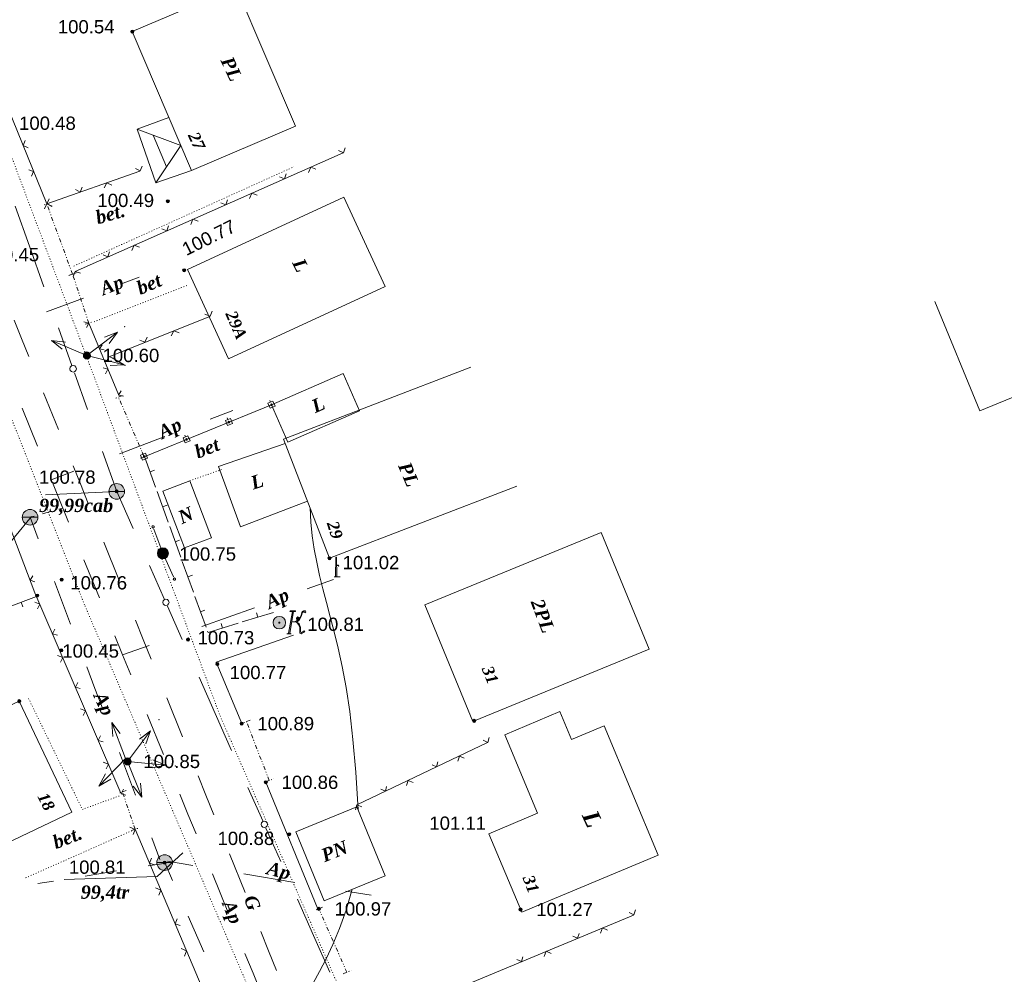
# Model space of a CAD drawing. Header units: millimetres. Extents: x 9396 to 25236, y 15106 to 31102.
# Tile 140 of 256: x 11692 to 11818, y 15890 to 16012. Entities that reach past the tile are written whole.
import ezdxf
from ezdxf.enums import TextEntityAlignment as Align

# ---------------------------------------------------------------- set-up
doc = ezdxf.new("R2010")
doc.units = ezdxf.units.MM
for name, pattern in [('DIVIDE', [1.25, 0.5, -0.25, 0, -0.25, 0, -0.25]), ('DOT', [0.25, 0, -0.25]), ('HIDDEN', [0.375, 0.25, -0.125])]:
    doc.linetypes.add(name, pattern=pattern)
for name, color, linetype, lineweight, true_color in [('1001010', 7, 'Continuous', 9, 0x000000), ('10010110', 7, 'Continuous', 20, 0xa25100), ('1060000', 7, 'Continuous', 9, 0x000000), ('1070000', 7, 'DOT', 9, 0x000000), ('2030012', 7, 'Continuous', 9, 0x000000), ('2030023', 7, 'Continuous', 9, 0x000000), ('21100200', 7, 'HIDDEN', 0, 0x800080), ('3000105', 7, 'DIVIDE', 9, 0x000000), ('3000113', 7, 'Continuous', 9, 0x000000), ('3000130', 7, 'Continuous', 9, 0x000000), ('3000220', 7, 'Continuous', 9, 0x000000), ('3000260', 7, 'Continuous', 9, 0x000000), ('5010210', 7, 'Continuous', 20, 0x008000), ('5010410', 7, 'Continuous', 9, 0x000000), ('5010420', 7, 'Continuous', 9, 0x000000), ('5010530', 7, 'Continuous', 9, 0x000000), ('6011210', 1, 'Continuous', 9, 0xff0000), ('8010120', 7, 'Continuous', 20, 0x0080ff), ('9010110', 7, 'Continuous', 9, 0x000000), ('9010120', 7, 'Continuous', 20, 0x000000)]:
    doc.layers.add(name, color=color, linetype=linetype, lineweight=lineweight, true_color=true_color)
doc.styles.add('10', font='timesbi.ttf', dxfattribs={"height": 0.001481})
doc.styles.add('13', font='timesbi.ttf', dxfattribs={"height": 0.001693})
doc.styles.add('2', font='timesbi.ttf', dxfattribs={"height": 0.001693})
doc.styles.add('3', font='timesbi.ttf', dxfattribs={"height": 0.001693})
doc.styles.add('9', font='timesbi.ttf', dxfattribs={"height": 0.001693})
doc.styles.add('F2', font='arial.ttf', dxfattribs={"height": 0.001693})

# ---------------------------------------------------------------- blocks, each defined once
blk = doc.blocks.new('SYMBOL5010420')
at = {"true_color": 0xffffff}
h = blk.add_hatch(color=7, dxfattribs=at)
edge = h.paths.add_edge_path()
edge.add_arc((0, 0), 0.5, 0, 360)
at = {"color": 18, "linetype": 'Continuous', "lineweight": 9, "true_color": 0x000000, "flags": 128}
blk.add_lwpolyline([(-0.5, 0), (0.5, 0)], dxfattribs=at)
at = {"color": 18, "linetype": 'Continuous', "lineweight": 9, "true_color": 0x000000}
blk.add_circle((0, 0), 0.5, dxfattribs=at)
blk = doc.blocks.new('SYMBOL2030012')
at = {"true_color": 0xffffff}
h = blk.add_hatch(color=7, dxfattribs=at)
edge = h.paths.add_edge_path()
edge.add_arc((0, 0), 0.225, 0, 360)
at = {"true_color": 0x000000}
h = blk.add_hatch(color=18, dxfattribs=at)
edge = h.paths.add_edge_path()
edge.add_arc((0, 0), 0.05, 0, 360)
at = {"color": 18, "linetype": 'Continuous', "lineweight": 0, "true_color": 0x000000}
for radius in [0.225, 0.05]:
    blk.add_circle((0, 0), radius, dxfattribs=at)
blk = doc.blocks.new('SYMBOL5010530')
at = {"true_color": 0x000000}
for points in [[(-0.05, 0), (-0.025, 1.25), (0.025, 1.25), (0.05, 0)], [(0.025, 0.75), (0.15, 0.75), (0.175, 0.675), (0.15, 0.675), (0.125, 0.725), (0.025, 0.725)]]:
    blk.add_hatch(color=18, dxfattribs=at).paths.add_polyline_path(points)
at = {"color": 18, "linetype": 'Continuous', "lineweight": 0, "true_color": 0x000000, "flags": 128}
for points in [[(-0.05, 0), (-0.025, 1.25), (0.025, 1.25), (0.05, 0), (-0.05, 0)], [(0.025, 0.75), (0.15, 0.75), (0.175, 0.675), (0.15, 0.675), (0.125, 0.725), (0.025, 0.725), (0.025, 0.75)]]:
    blk.add_lwpolyline(points, close=True, dxfattribs=at)
blk.add_lwpolyline([(-0.125, 0), (0.25, 0)], dxfattribs=at)
blk = doc.blocks.new('SYMBOL21100200')
at = {"true_color": 0x800080}
h = blk.add_hatch(color=216, dxfattribs=at)
edge = h.paths.add_edge_path()
edge.add_arc((0, 0), 0.1, 0, 360)
at = {"color": 216, "linetype": 'Continuous', "lineweight": 0, "true_color": 0x800080}
blk.add_circle((0, 0), 0.1, dxfattribs=at)
blk = doc.blocks.new('SYMBOL5010410')
at = {"true_color": 0xffffff}
for points in [[(0.6715, 0.711), (0.8295, 0.711), (0.5925, -0.6715), (0.474, -0.711), (0.7505, -0.711), (0.6715, -0.6715), (0.9085, 0.711), (1.027, 0.711), (1.027, 0.7505), (0.711, 0.7505)], [(1, 0.05), (1.15, 0.15), (1.3035, 0.2765), (1.3825, 0.474), (1.4615, 0.711), (1.5405, 0.7505), (1.659, 0.7505), (1.6985, 0.6715), (1.659, 0.632), (1.58, 0.6715), (1.5405, 0.711), (1.4615, 0.632), (1.422, 0.4345), (1.264, 0.158), (1.106, 0.0395), (1.264, -0.079), (1.343, -0.316), (1.343, -0.553), (1.3825, -0.632), (1.501, -0.5925), (1.58, -0.5135), (1.6195, -0.5925), (1.4615, -0.6715), (1.3825, -0.711), (1.3035, -0.6715), (1.3035, -0.553), (1.3035, -0.316), (1.2245, -0.1185), (1.106, 0)], [(-0.0395, -0.0395), (0.0395, -0.0395), (0.0395, 0.0395), (-0.0395, 0.0395)]]:
    blk.add_hatch(color=7, dxfattribs=at).paths.add_polyline_path(points)
h = blk.add_hatch(color=7, dxfattribs=at)
edge = h.paths.add_edge_path()
edge.add_arc((0, 0), 0.395, 0, 360)
at = {"color": 18, "linetype": 'Continuous', "lineweight": 0, "true_color": 0x000000, "flags": 128}
for points in [[(0.6715, 0.711), (0.8295, 0.711), (0.5925, -0.6715), (0.474, -0.711), (0.7505, -0.711), (0.6715, -0.6715), (0.9085, 0.711), (1.027, 0.711), (1.027, 0.7505), (0.711, 0.7505), (0.6715, 0.711)], [(1, 0.05), (1, 0.05), (1.15, 0.15), (1.3035, 0.2765), (1.3825, 0.474), (1.4615, 0.711), (1.5405, 0.7505), (1.659, 0.7505), (1.6985, 0.6715), (1.659, 0.632), (1.58, 0.6715), (1.5405, 0.711), (1.4615, 0.632), (1.422, 0.4345), (1.264, 0.158), (1.106, 0.0395), (1.264, -0.079), (1.343, -0.316), (1.343, -0.553), (1.3825, -0.632), (1.501, -0.5925), (1.58, -0.5135), (1.6195, -0.5925), (1.4615, -0.6715), (1.3825, -0.711), (1.3035, -0.6715), (1.3035, -0.553), (1.3035, -0.316), (1.2245, -0.1185), (1.106, 0), (1, 0.05)], [(-0.0395, -0.0395), (0.0395, -0.0395), (0.0395, 0.0395), (-0.0395, 0.0395)]]:
    blk.add_lwpolyline(points, close=True, dxfattribs=at)
blk.add_lwpolyline([(1, 0.05), (0.8, 0.05)], dxfattribs=at)
at = {"color": 3, "linetype": 'Continuous', "lineweight": 0, "true_color": 0x00ea00}
blk.add_circle((0, 0), 0.395, dxfattribs=at)
blk = doc.blocks.new('SYMBOL2030023')
at = {"true_color": 0xffffff}
h = blk.add_hatch(color=7, dxfattribs=at)
edge = h.paths.add_edge_path()
edge.add_arc((0, 0), 0.35, 0, 360)
at = {"color": 18, "linetype": 'Continuous', "lineweight": 0, "true_color": 0x000000}
blk.add_circle((0, 0), 0.35, dxfattribs=at)

msp = doc.modelspace()

# ---------------------------------------------------------------- linework, layer by layer
at = {"layer": '1001010', "color": 253}
for p, q in [((11713.99, 15992.77, 10.56), (11706.43, 16010.48, 12.48)), ((11710.78, 15993.23, 11.26), (11709.1, 15997.27, 11.3)), ((11733.42, 15989.35, 10.36), (11738.67, 15977.96, 10.36)), ((11808.8, 15976.07, 150.66), (11814.55, 15962.11, 150.66)), ((11724.17, 15962.89, 9.73), (11733.31, 15966.89, 9.68)), ((11755.47, 15952.53, 10.41), (11731.58, 15943.32, 10.41)), ((11766.25, 15946.61, 8.75), (11772.35, 15931.73, 8.75))]:
    msp.add_line(p, q, dxfattribs=at)
for points in [[(11706.43, 16010.48, 12.48), (11719.66, 16016.13, 12.48), (11727.23, 15998.42, 10.56), (11713.99, 15992.77, 10.56)], [(11713.99, 15992.77, 10.56), (11709.42, 15991.19, 11.52), (11707.07, 15998.02, 11.52), (11711.1, 15999.53, 11.29)], [(11707.07, 15998.02, 11.52), (11712.62, 15995.97, 10.91), (11709.42, 15991.19, 11.52)], [(11738.67, 15977.96, 10.36), (11718.71, 15968.76, 10.36), (11713.46, 15980.16, 10.36), (11733.42, 15989.35, 10.36)], [(11814.55, 15962.11, 150.66), (11835.67, 15970.79, 150.66), (11829.92, 15984.76, 150.66)], [(11731.58, 15943.32, 10.41), (11725.73, 15958.5, 9.7), (11749.61, 15967.71, 9.7)], [(11733.31, 15966.89, 9.68), (11735.39, 15962.13, 9.68), (11726.26, 15958.13, 9.73), (11724.17, 15962.89, 9.73)], [(11728.77, 15950.61, 10.07), (11720.24, 15947.32, 10.41), (11717.44, 15955.02, 9.18), (11725.94, 15957.95, 9.73)], [(11713.09, 15944.64, 9.18), (11710.34, 15951.9, 9.18), (11713.77, 15953.21, 9.18)], [(11713.77, 15953.21, 9.18), (11716.53, 15945.95, 9.18), (11713.09, 15944.64, 9.18)], [(11772.35, 15931.73, 8.75), (11749.85, 15922.51, 8.75), (11743.75, 15937.39, 8.75), (11766.25, 15946.61, 8.75)], [(11698.71, 15910.94, 15.81), (11692.01, 15925.1, 15.81), (11680.84, 15919.82, 15.81)], [(11773.52, 15905.48, 8.57), (11756.1, 15898.18, 8.57), (11751.9, 15908.2, 8.57), (11758.13, 15910.81, 8.57), (11753.93, 15920.83, 8.57), (11760.95, 15923.77, 8.57)], [(11760.95, 15923.77, 8.57), (11762.44, 15920.21, 8.57), (11766.61, 15921.96, 8.57), (11773.52, 15905.48, 8.57)], [(11680.84, 15919.82, 15.81), (11687.53, 15905.66, 15.81), (11698.71, 15910.94, 15.81)], [(11730.9, 15899.66, 8.57), (11727.31, 15908.45, 8.57), (11735.09, 15911.63, 8.57)], [(11735.09, 15911.63, 8.57), (11738.68, 15902.83, 8.57), (11730.9, 15899.66, 8.57)]]:
    msp.add_polyline3d(points, dxfattribs=at)
at = {"layer": '10010110'}
for points in [[(11735.24, 15911.26, 8.57), (11734.95, 15916.06, 10.44), (11734.58, 15920.21, 15.68), (11734.17, 15923.78, 23.22), (11733.71, 15926.86, 32), (11733.22, 15929.52, 40.94), (11732.71, 15931.85, 48.99), (11732.2, 15933.94, 55.09), (11731.69, 15935.85, 58.16), (11731.21, 15937.67, 57.47), (11730.75, 15939.42, 53.55), (11730.33, 15941.12, 47.25), (11729.96, 15942.81, 39.43), (11729.64, 15944.49, 30.96), (11729.39, 15946.2, 22.67), (11729.2, 15947.95, 15.44), (11729.1, 15949.77, 10.11)], [(11729.48, 15889.13, 10.26), (11730.31, 15890.62, 9.5), (11731.16, 15892.25, 9), (11732.02, 15894.08, 8.71), (11732.87, 15896.13, 8.57), (11733.69, 15898.47, 8.54), (11734.48, 15901.12, 8.57)]]:
    msp.add_polyline3d(points, dxfattribs=at)
at = {"layer": '1060000', "color": 253}
msp.add_line((11704.44, 15951.85, 10.24), (11695.35, 15951.43, 13.35), dxfattribs=at)
for points in [[(11693.57, 15948.67, 31.2), (11689.19, 15943.37, 31.2), (11678.17, 15943.42, 31.2)], [(11712.87, 15905.75, 46.6), (11709.61, 15902.76, 15.81), (11697.76, 15902.38, 15.81)]]:
    msp.add_polyline3d(points, dxfattribs=at)
at = {"layer": '1070000', "color": 253}
for p, q in [((11674.07, 16004.27, 36.28), (11700.4, 15937.25, 36.28)), ((11698.97, 15980.58, 11.4), (11727.05, 15993.25, 11.4)), ((11701.56, 15973.49, 10.87), (11713.57, 15978.19, 10.53)), ((11713.77, 15953.21, 9.18), (11717.95, 15954.69, 9.18)), ((11700.4, 15937.25, 36.28), (11723.28, 15883.82, 36.28)), ((11692.83, 15902.58, 12.37), (11706.79, 15908.77, 15.81))]:
    msp.add_line(p, q, dxfattribs=at)
for points in [[(11717.67, 15923.13, 8.16), (11701.6, 15966.37, 40.88), (11689.88, 15997.59, 40.88)], [(11693.2, 15925.45, 14.09), (11700.06, 15911.3, 14.09), (11704.82, 15913.03, 14.09)], [(11759.35, 15835.87, 40.88), (11756.31, 15834.99, 40.88), (11717.67, 15923.13, 40.88)]]:
    msp.add_polyline3d(points, dxfattribs=at)
at = {"layer": '3000105', "color": 253}
for p, q in [((11696, 15988.68, 10.78), (11694.97, 15988.3, 10.78)), ((11698.81, 15979.56, 10.29), (11695.53, 15988.5, 11.28)), ((11699.28, 15979.72, 10.53), (11698.24, 15979.37, 10.53)), ((11698.34, 15979.39, 10.78), (11699.37, 15979.77, 10.78)), ((11700.88, 15973.31, 10.78), (11698.81, 15979.56, 10.29)), ((11700.41, 15973.16, 10.53), (11701.45, 15973.5, 10.53)), ((11705.13, 15964.06, 9.73), (11704.12, 15963.63, 9.73)), ((11707.94, 15956.28, 8.8), (11704.67, 15963.87, 10.66)), ((11707.48, 15956.08, 9.73), (11708.49, 15956.52, 9.73)), ((11721.46, 15922.67, 8.75), (11720.44, 15922.28, 8.75)), ((11723.9, 15914.98, 8.75), (11721, 15922.49, 8.75)), ((11723.43, 15914.8, 8.75), (11724.46, 15915.2, 8.75)), ((11705.64, 15913.7, 11.64), (11704.6, 15913.35, 11.64)), ((11706.79, 15908.77, 9.18), (11705.17, 15913.54, 14.09)), ((11706.32, 15908.61, 11.64), (11707.36, 15908.96, 11.64)), ((11730.68, 15898.83, 8.45), (11729.68, 15898.38, 8.45)), ((11733.8, 15890.53, 8.45), (11730.23, 15898.62, 8.45)), ((11733.34, 15890.33, 8.45), (11734.35, 15890.77, 8.45))]:
    msp.add_line(p, q, dxfattribs=at)
at = {"layer": '3000113', "color": 253}
msp.add_line((11723.47, 15914.76, 9.36), (11730.04, 15898.72, 9.36), dxfattribs=at)
msp.add_polyline3d([(11727.01, 15933.51, 8.14), (11717.15, 15930.06, 9.36), (11720.39, 15922.24, 9.36)], dxfattribs=at)
at = {"layer": '3000130', "color": 253}
for p, q in [((11707.94, 15956.28, 8.8), (11724.17, 15962.89, 9.73)), ((11723.96, 15963.46, 9.26), (11724.06, 15963.22, 9.26)), ((11718.54, 15961.25, 9.26), (11718.63, 15961.02, 9.26)), ((11713.12, 15959.04, 9.26), (11713.22, 15958.81, 9.26)), ((11707.71, 15956.84, 9.26), (11707.8, 15956.61, 9.26))]:
    msp.add_line(p, q, dxfattribs=at)
for points in [[(11724, 15962.45, 9.26), (11724.64, 15962.7, 9.26), (11724.37, 15963.35, 9.26), (11723.74, 15963.1, 9.26), (11724, 15962.45, 9.26)], [(11724.19, 15962.8, 9.26), (11724.24, 15962.81, 9.26), (11724.27, 15962.85, 9.26), (11724.29, 15962.9, 9.26), (11724.27, 15962.95, 9.26), (11724.24, 15962.99, 9.26), (11724.19, 15963, 9.26), (11724.14, 15962.99, 9.26), (11724.1, 15962.95, 9.26), (11724.09, 15962.9, 9.26), (11724.1, 15962.85, 9.26), (11724.14, 15962.81, 9.26), (11724.19, 15962.8, 9.26)], [(11718.58, 15960.24, 9.26), (11719.21, 15960.5, 9.26), (11718.95, 15961.14, 9.26), (11718.32, 15960.89, 9.26), (11718.58, 15960.24, 9.26)], [(11718.76, 15960.59, 9.26), (11718.81, 15960.61, 9.26), (11718.85, 15960.64, 9.26), (11718.86, 15960.69, 9.26), (11718.85, 15960.74, 9.26), (11718.81, 15960.78, 9.26), (11718.76, 15960.79, 9.26), (11718.72, 15960.78, 9.26), (11718.68, 15960.74, 9.26), (11718.67, 15960.69, 9.26), (11718.68, 15960.64, 9.26), (11718.72, 15960.61, 9.26), (11718.76, 15960.59, 9.26)], [(11713.17, 15958.03, 9.26), (11713.8, 15958.29, 9.26), (11713.53, 15958.94, 9.26), (11712.9, 15958.68, 9.26), (11713.17, 15958.03, 9.26)], [(11713.35, 15958.39, 9.26), (11713.4, 15958.4, 9.26), (11713.44, 15958.44, 9.26), (11713.45, 15958.49, 9.26), (11713.44, 15958.54, 9.26), (11713.4, 15958.57, 9.26), (11713.35, 15958.59, 9.26), (11713.3, 15958.57, 9.26), (11713.26, 15958.54, 9.26), (11713.25, 15958.49, 9.26), (11713.26, 15958.44, 9.26), (11713.3, 15958.4, 9.26), (11713.35, 15958.39, 9.26)], [(11707.75, 15955.83, 9.26), (11708.38, 15956.09, 9.26), (11708.12, 15956.73, 9.26), (11707.49, 15956.48, 9.26), (11707.75, 15955.83, 9.26)], [(11707.93, 15956.18, 9.26), (11707.98, 15956.2, 9.26), (11708.02, 15956.23, 9.26), (11708.03, 15956.28, 9.26), (11708.02, 15956.33, 9.26), (11707.98, 15956.37, 9.26), (11707.93, 15956.38, 9.26), (11707.89, 15956.37, 9.26), (11707.85, 15956.33, 9.26), (11707.84, 15956.28, 9.26), (11707.85, 15956.23, 9.26), (11707.89, 15956.2, 9.26), (11707.93, 15956.18, 9.26)]]:
    msp.add_polyline3d(points, close=True, dxfattribs=at)
at = {"layer": '3000220', "color": 253}
for p, q in [((11707.98, 15956.3, 31.37), (11709.4, 15952.38, 31.37)), ((11708.69, 15954.34, 31.37), (11709.25, 15954.55, 31.37)), ((11709.59, 15951.84, 31.37), (11711.01, 15947.92, 31.37)), ((11710.3, 15949.88, 31.37), (11710.86, 15950.09, 31.37)), ((11711.2, 15947.39, 31.37), (11712.62, 15943.46, 31.37)), ((11711.91, 15945.42, 31.37), (11712.47, 15945.63, 31.37)), ((11712.81, 15942.93, 31.37), (11714.23, 15939, 31.37)), ((11713.52, 15940.97, 31.37), (11714.09, 15941.17, 31.37)), ((11694.22, 15938.46, 9.18), (11690.25, 15936.97, 9.18)), ((11714.42, 15938.47, 31.37), (11715.84, 15934.55, 31.37)), ((11692.24, 15937.71, 9.18), (11692.45, 15937.15, 9.18)), ((11715.13, 15936.51, 31.37), (11715.7, 15936.71, 31.37)), ((11720.46, 15935.2, 31.37), (11724.45, 15936.42, 31.37)), ((11722.46, 15935.81, 31.37), (11722.28, 15936.38, 31.37)), ((11717.93, 15934.42, 31.37), (11717.75, 15934.99, 31.37))]:
    msp.add_line(p, q, dxfattribs=at)
msp.add_polyline3d([(11716.03, 15934.01, 31.37), (11716.09, 15933.86, 31.37), (11719.92, 15935.03, 31.37)], dxfattribs=at)
at = {"layer": '3000260', "color": 253}
for p, q in [((11695.53, 15988.5, 11.28), (11678.75, 16029.74, 9.29)), ((11699.15, 15979.9, 10.78), (11733.31, 15995.01, 10.78)), ((11695.53, 15988.5, 11.28), (11707.38, 15992.7, 11.52)), ((11703.42, 15969.03, 11.93), (11716.31, 15974.16, 10.72)), ((11700.88, 15973.31, 10.78), (11704.67, 15964.21, 10.66)), ((11735.08, 15911.87, 8.38), (11751.73, 15919.82, 8.75)), ((11737.73, 15884.26, 8.34), (11770.34, 15897.82, 8.57))]:
    msp.add_line(p, q, dxfattribs=at)
for points in [[(11693.16, 15995.66, 10.29), (11692.51, 15995.95, 10.29), (11692.78, 15996.59, 10.29)], [(11732.73, 15995.3, 10.78), (11733.36, 15995.04, 10.78), (11733.57, 15995.68, 10.78)], [(11693.56, 15992.03, 10.29), (11693.85, 15992.65, 10.29), (11693.22, 15992.87, 10.29)], [(11706.83, 15993.04, 11.4), (11707.43, 15992.72, 11.4), (11707.69, 15993.34, 11.4)], [(11728.91, 15992.52, 10.78), (11729.19, 15993.19, 10.78), (11729.85, 15992.94, 10.78)], [(11702.86, 15990.57, 11.4), (11703.18, 15991.21, 11.4), (11703.82, 15990.91, 11.4)], [(11725.22, 15991.98, 10.78), (11725.86, 15991.72, 10.78), (11726.07, 15992.36, 10.78)], [(11699.19, 15990.33, 11.4), (11699.79, 15990.01, 11.4), (11700.05, 15990.63, 11.4)], [(11696.19, 15988.23, 10.29), (11695.53, 15988.52, 10.29), (11695.81, 15989.16, 10.29)], [(11717.71, 15988.66, 10.78), (11718.35, 15988.4, 10.78), (11718.56, 15989.04, 10.78)], [(11721.4, 15989.2, 10.78), (11721.68, 15989.87, 10.78), (11722.34, 15989.62, 10.78)], [(11695.22, 15987.87, 11.4), (11695.54, 15988.51, 11.4), (11696.18, 15988.2, 11.4)], [(11713.89, 15985.88, 10.78), (11714.17, 15986.55, 10.78), (11714.83, 15986.3, 10.78)], [(11710.21, 15985.34, 10.78), (11710.84, 15985.08, 10.78), (11711.05, 15985.72, 10.78)], [(11702.7, 15982.02, 10.78), (11703.33, 15981.76, 10.78), (11703.54, 15982.4, 10.78)], [(11706.39, 15982.56, 10.78), (11706.66, 15983.23, 10.78), (11707.33, 15982.98, 10.78)], [(11698.88, 15979.24, 10.78), (11699.16, 15979.91, 10.78), (11699.82, 15979.66, 10.78)], [(11715.69, 15974.45, 11.33), (11716.35, 15974.18, 11.33), (11716.62, 15974.83, 11.33)], [(11700.27, 15973.49, 10.72), (11700.88, 15973.31, 10.72), (11700.57, 15972.76, 10.72)], [(11711.39, 15971.67, 11.33), (11711.73, 15972.34, 11.33), (11712.43, 15972.08, 11.33)], [(11707.39, 15971.15, 11.33), (11708.05, 15970.87, 11.33), (11708.32, 15971.52, 11.33)], [(11702.57, 15970.56, 10.72), (11702.25, 15970.03, 10.72), (11702.84, 15969.9, 10.72)], [(11703.09, 15968.36, 11.33), (11703.43, 15969.04, 11.33), (11704.12, 15968.77, 11.33)], [(11702.71, 15967.6, 10.72), (11703.33, 15967.42, 10.72), (11703.02, 15966.86, 10.72)], [(11705.02, 15964.67, 10.72), (11704.69, 15964.14, 10.72), (11705.29, 15964.01, 10.72)], [(11689.29, 15951.26, 9.18), (11694.02, 15938.94, 9.18), (11704.98, 15913.36, 9.18)], [(11693.73, 15941.09, 9.18), (11693.41, 15940.52, 9.18), (11694.02, 15940.32, 9.18)], [(11694, 15937.71, 9.18), (11694.64, 15937.48, 9.18), (11694.36, 15936.86, 9.18)], [(11696.55, 15934.28, 9.18), (11696.26, 15933.7, 9.18), (11696.88, 15933.52, 9.18)], [(11696.91, 15930.92, 9.18), (11697.55, 15930.68, 9.18), (11697.27, 15930.07, 9.18)], [(11699.47, 15927.49, 9.18), (11699.17, 15926.9, 9.18), (11699.79, 15926.73, 9.18)], [(11699.82, 15924.12, 9.18), (11700.47, 15923.89, 9.18), (11700.18, 15923.27, 9.18)], [(11702.38, 15920.7, 9.18), (11702.09, 15920.11, 9.18), (11702.71, 15919.93, 9.18)], [(11751.19, 15920.12, 8.57), (11751.78, 15919.85, 8.57), (11751.93, 15920.47, 8.57)], [(11702.73, 15917.33, 9.18), (11703.38, 15917.09, 9.18), (11703.1, 15916.48, 9.18)], [(11744.66, 15917, 8.57), (11745.25, 15916.73, 8.57), (11745.4, 15917.35, 8.57)], [(11747.95, 15917.46, 8.57), (11748.15, 15918.11, 8.57), (11748.77, 15917.85, 8.57)], [(11741.42, 15914.34, 8.57), (11741.62, 15914.99, 8.57), (11742.24, 15914.73, 8.57)], [(11705.29, 15913.9, 9.18), (11705, 15913.31, 9.18), (11705.62, 15913.14, 9.18)], [(11738.13, 15913.88, 8.57), (11738.72, 15913.61, 8.57), (11738.86, 15914.23, 8.57)], [(11734.89, 15911.23, 8.57), (11735.09, 15911.88, 8.57), (11735.7, 15911.62, 8.57)], [(11706.13, 15909.06, 9.18), (11706.8, 15908.76, 9.18), (11706.54, 15908.09, 9.18)], [(11706.79, 15908.77, 9.18), (11732.11, 15848.89, 9.18), (11728.45, 15843.67, 9.18), (11719.81, 15845.67, 9.18)], [(11708.89, 15905.1, 9.18), (11708.62, 15904.46, 9.18), (11709.26, 15904.23, 9.18)], [(11709.4, 15901.32, 9.18), (11710.07, 15901.02, 9.18), (11709.81, 15900.35, 9.18)], [(11769.79, 15898.14, 8.45), (11770.4, 15897.85, 8.45), (11770.6, 15898.48, 8.45)], [(11712.16, 15897.36, 9.18), (11711.89, 15896.72, 9.18), (11712.53, 15896.49, 9.18)], [(11766.15, 15895.54, 8.45), (11766.41, 15896.19, 8.45), (11767.04, 15895.91, 8.45)], [(11762.62, 15895.16, 8.45), (11763.23, 15894.87, 8.45), (11763.43, 15895.49, 8.45)], [(11712.67, 15893.58, 9.18), (11713.34, 15893.28, 9.18), (11713.08, 15892.61, 9.18)], [(11758.98, 15892.56, 8.45), (11759.24, 15893.21, 8.45), (11759.87, 15892.93, 8.45)], [(11755.46, 15892.18, 8.45), (11756.06, 15891.89, 8.45), (11756.26, 15892.51, 8.45)]]:
    msp.add_polyline3d(points, dxfattribs=at)
at = {"layer": '5010210'}
for p, q in [((11707.29, 15979.15, 13.31), (11704.93, 15978.27, 13.31)), ((11695.5, 15974.76, 13.31), (11700.21, 15976.51, 13.31)), ((11692.37, 15962.46, 15.81), (11694.34, 15957.62, 15.81)), ((11719.26, 15962.16, 12.49), (11716.36, 15961.06, 12.49)), ((11704.78, 15956.65, 12.49), (11710.57, 15958.86, 12.49)), ((11698.98, 15954.45, 12.49), (11696.09, 15953.34, 12.49)), ((11697.3, 15950.37, 15.81), (11696.32, 15952.79, 15.81)), ((11697.56, 15949.73, 12.49), (11697.04, 15949.58, 12.49)), ((11698.29, 15947.95, 15.81), (11697.3, 15950.37, 15.81)), ((11693.91, 15948.7, 12.49), (11693.39, 15948.55, 12.49)), ((11694.43, 15945.82, 12.07), (11693.39, 15948.55, 12.07)), ((11694.96, 15948.99, 12.49), (11696, 15949.29, 12.49)), ((11700.27, 15943.11, 15.81), (11702.24, 15938.27, 15.81)), ((11696.5, 15940.37, 12.07), (11698.57, 15934.92, 12.07)), ((11732.11, 15940.62, 15.81), (11728.74, 15939.42, 15.81)), ((11715.29, 15934.61, 15.81), (11722.02, 15937.01, 15.81)), ((11705.2, 15931.01, 15.81), (11704.22, 15933.43, 15.81)), ((11708.57, 15932.21, 15.81), (11705.2, 15931.01, 15.81)), ((11706.24, 15928.47, 15.81), (11705.2, 15931.01, 15.81)), ((11701.67, 15926.74, 12.07), (11700.64, 15929.47, 12.07)), ((11702.71, 15924.02, 12.07), (11701.67, 15926.74, 12.07)), ((11708.32, 15923.4, 15.81), (11710.4, 15918.32, 15.81)), ((11704.78, 15918.56, 12.07), (11706.85, 15913.11, 12.07)), ((11713.52, 15910.71, 15.81), (11712.48, 15913.25, 15.81)), ((11714.56, 15908.17, 15.81), (11713.52, 15910.71, 15.81)), ((11709.95, 15904.93, 12.07), (11708.92, 15907.66, 12.07)), ((11711.56, 15902.24, 12.07), (11710.56, 15904.52, 12.07)), ((11714.17, 15904.16, 10.63), (11710.92, 15904.7, 10.63)), ((11704.43, 15903.45, 48.08), (11700.41, 15902.81, 48.08)), ((11708.46, 15904.1, 48.08), (11710.47, 15904.42, 48.08)), ((11694.37, 15901.84, 48.08), (11696.38, 15902.17, 48.08)), ((11716.64, 15903.1, 15.81), (11718.72, 15898.03, 15.81)), ((11720.67, 15903.07, 10.63), (11727.17, 15901.98, 10.63)), ((11736.92, 15900.35, 10.63), (11733.67, 15900.89, 10.63)), ((11713.55, 15897.68, 12.07), (11715.54, 15893.13, 12.07)), ((11721.84, 15890.41, 15.81), (11720.8, 15892.95, 15.81)), ((11722.88, 15887.88, 15.81), (11721.84, 15890.41, 15.81))]:
    msp.add_line(p, q, dxfattribs=at)
at = {"layer": '6011210'}
for p, q in [((11700.64, 15969.19, 12.37), (11696.14, 15971.11, 12.37)), ((11700.64, 15969.19, 12.37), (11704.55, 15972.16, 12.37)), ((11700.64, 15969.19, 11.92), (11705.39, 15967.97, 11.92)), ((11705.58, 15917.81, 13.23), (11703.81, 15922.38, 13.23)), ((11705.84, 15917.42, 13.23), (11708.77, 15921.34, 13.23)), ((11705.58, 15917.81, 13.23), (11702.17, 15914.28, 13.23)), ((11705.84, 15917.42, 13.23), (11710.71, 15916.96, 13.23)), ((11705.84, 15917.42, 8.45), (11707.65, 15912.87, 8.45))]:
    msp.add_line(p, q, dxfattribs=at)
for points in [[(11697.5, 15969.98, 12.37), (11696.14, 15971.11, 12.37), (11696.14, 15971.11, 12.37), (11697.9, 15970.9, 12.37)], [(11702.89, 15971.53, 12.37), (11704.55, 15972.16, 12.37), (11704.55, 15972.16, 12.37), (11703.49, 15970.73, 12.37)], [(11703.87, 15968.88, 11.92), (11705.39, 15967.97, 11.92), (11705.39, 15967.97, 11.92), (11703.62, 15967.91, 11.92)], [(11703.95, 15920.61, 13.23), (11703.81, 15922.38, 13.23), (11703.81, 15922.38, 13.23), (11704.89, 15920.97, 13.23)], [(11707.35, 15920.28, 13.23), (11708.77, 15921.34, 13.23), (11708.77, 15921.34, 13.23), (11708.15, 15919.68, 13.23)], [(11709.07, 15917.62, 13.23), (11710.71, 15916.96, 13.23), (11710.71, 15916.96, 13.23), (11708.97, 15916.62, 13.23)], [(11703.71, 15915.16, 13.23), (11702.17, 15914.28, 13.23), (11702.17, 15914.28, 13.23), (11703, 15915.85, 13.23)], [(11707.49, 15914.63, 8.45), (11707.65, 15912.87, 8.45), (11707.65, 15912.87, 8.45), (11706.56, 15914.26, 8.45)]]:
    msp.add_polyline3d(points, dxfattribs=at)
for p in [(11705.46, 15972.85, 12.37), (11705.49, 15967.94, 11.92), (11709.83, 15922.75, 13.23), (11711.9, 15916.85, 13.23)]:
    msp.add_point(p, dxfattribs=at)
at = {"layer": '8010120'}
for p, q in [((11692.3, 15971.36, 9.94), (11691.36, 15973.68, 9.94)), ((11693.24, 15969.04, 9.94), (11692.3, 15971.36, 9.94)), ((11695.12, 15964.4, 9.94), (11697, 15959.76, 9.94)), ((11699.82, 15952.81, 9.94), (11698.88, 15955.12, 9.94)), ((11700.82, 15950.32, 9.51), (11699.82, 15952.81, 9.51)), ((11702.82, 15945.36, 9.51), (11704.82, 15940.4, 9.51)), ((11707.82, 15932.96, 9.51), (11706.82, 15935.44, 9.51)), ((11708.82, 15930.47, 9.51), (11707.82, 15932.96, 9.51)), ((11710.82, 15925.51, 9.51), (11712.82, 15920.55, 9.51)), ((11715.82, 15913.11, 9.51), (11714.82, 15915.59, 9.51)), ((11716.82, 15910.63, 9.51), (11715.82, 15913.11, 9.51)), ((11718.82, 15905.66, 9.51), (11720.82, 15900.7, 9.51)), ((11723.82, 15893.26, 9.51), (11722.82, 15895.74, 9.51)), ((11724.82, 15890.78, 9.51), (11723.82, 15893.26, 9.51))]:
    msp.add_line(p, q, dxfattribs=at)
at = {"layer": '9010110', "color": 253}
for q in [(11709.18, 15947.05, 9.03), (11711.68, 15940.95, 9.03)]:
    msp.add_line((11710.33, 15943.96, 9.03), q, dxfattribs=at)
for points in [[(11709.23, 15947.33, 9.03), (11709.21, 15947.41, 9.03), (11709.15, 15947.46, 9.03), (11709.08, 15947.48, 9.03), (11709, 15947.46, 9.03), (11708.95, 15947.41, 9.03), (11708.93, 15947.33, 9.03), (11708.95, 15947.26, 9.03), (11709, 15947.2, 9.03), (11709.08, 15947.18, 9.03), (11709.15, 15947.2, 9.03), (11709.21, 15947.26, 9.03), (11709.23, 15947.33, 9.03)], [(11711.95, 15940.67, 9.03), (11711.93, 15940.75, 9.03), (11711.87, 15940.8, 9.03), (11711.8, 15940.82, 9.03), (11711.72, 15940.8, 9.03), (11711.67, 15940.75, 9.03), (11711.65, 15940.67, 9.03), (11711.67, 15940.6, 9.03), (11711.72, 15940.54, 9.03), (11711.8, 15940.52, 9.03), (11711.87, 15940.54, 9.03), (11711.93, 15940.6, 9.03), (11711.95, 15940.67, 9.03)]]:
    msp.add_polyline3d(points, close=True, dxfattribs=at)
at = {"layer": '9010120', "color": 253}
for p, q in [((11693.31, 15983.13, 8.97), (11691.49, 15988.24, 8.97)), ((11695.16, 15977.92, 8.97), (11693.31, 15983.13, 8.97)), ((11697.02, 15972.71, 8.97), (11698.73, 15967.91, 8.97)), ((11699.06, 15966.97, 8.97), (11700.73, 15962.28, 8.97)), ((11704.44, 15951.85, 8.97), (11702.62, 15956.96, 8.97)), ((11706.53, 15947.14, 9.6), (11704.44, 15951.85, 9.6)), ((11708.63, 15942.42, 9.6), (11710.55, 15938.08, 9.6)), ((11710.93, 15937.23, 9.6), (11712.81, 15932.98, 9.6)), ((11717, 15923.55, 9.6), (11714.95, 15928.17, 9.6)), ((11719.09, 15918.83, 9.6), (11717, 15923.55, 9.6)), ((11721.18, 15914.11, 9.6), (11723.11, 15909.77, 9.6)), ((11723.48, 15908.92, 9.6), (11725.36, 15904.68, 9.6)), ((11729.55, 15895.24, 9.6), (11727.5, 15899.87, 9.6)), ((11731.64, 15890.53, 9.6), (11729.55, 15895.24, 9.6))]:
    msp.add_line(p, q, dxfattribs=at)
for points in [[(11698.88, 15967.07, 8.97), (11699.09, 15967.13, 8.97), (11699.24, 15967.28, 8.97), (11699.3, 15967.49, 8.97), (11699.24, 15967.7, 8.97), (11699.09, 15967.86, 8.97), (11698.88, 15967.91, 8.97), (11698.66, 15967.86, 8.97), (11698.51, 15967.7, 8.97), (11698.45, 15967.49, 8.97), (11698.51, 15967.28, 8.97), (11698.66, 15967.13, 8.97), (11698.88, 15967.07, 8.97)], [(11710.72, 15937.29, 9.6), (11710.92, 15937.35, 9.6), (11711.07, 15937.5, 9.6), (11711.13, 15937.7, 9.6), (11711.07, 15937.9, 9.6), (11710.92, 15938.05, 9.6), (11710.72, 15938.11, 9.6), (11710.52, 15938.05, 9.6), (11710.37, 15937.9, 9.6), (11710.31, 15937.7, 9.6), (11710.37, 15937.5, 9.6), (11710.52, 15937.35, 9.6), (11710.72, 15937.29, 9.6)], [(11723.27, 15908.99, 9.6), (11723.48, 15909.04, 9.6), (11723.62, 15909.19, 9.6), (11723.68, 15909.4, 9.6), (11723.62, 15909.6, 9.6), (11723.48, 15909.75, 9.6), (11723.27, 15909.8, 9.6), (11723.07, 15909.75, 9.6), (11722.92, 15909.6, 9.6), (11722.87, 15909.4, 9.6), (11722.92, 15909.19, 9.6), (11723.07, 15909.04, 9.6), (11723.27, 15908.99, 9.6)]]:
    msp.add_polyline3d(points, close=True, dxfattribs=at)

# ---------------------------------------------------------------- block references
at = {"layer": '2030012', "color": 253, "xscale": 2, "yscale": 2, "zscale": 2}
for p in [(11700.64, 15969.19, 11.5), (11705.84, 15917.42, 8.14)]:
    msp.add_blockref('SYMBOL2030012', p, dxfattribs=at)
at = {"layer": '2030023', "color": 253, "xscale": 2, "yscale": 2, "zscale": 2}
msp.add_blockref('SYMBOL2030023', (11710.33, 15943.96, 31.37), dxfattribs=at)
at = {"layer": '21100200', "xscale": 2, "yscale": 2, "zscale": 2}
for p in [(11706.43, 16010.48, 201.08), (11710.96, 15988.84, 200.98), (11713.05, 15980.05, 201.54), (11700.64, 15969.19, 201.2), (11704.44, 15951.85, 201.55), (11710.43, 15943.87, 201.5), (11731.58, 15943.32, 202.04), (11697.41, 15940.6, 201.53), (11694.29, 15938.56, 201.03), (11727.56, 15935.65, 201.62), (11713.54, 15932.96, 201.46), (11697.38, 15931.58, 200.89), (11717.27, 15929.84, 201.54), (11692.01, 15925.1, 200.64), (11720.39, 15922.24, 201.79), (11750.04, 15922.59, 202.22), (11705.84, 15917.42, 201.71), (11723.47, 15914.76, 201.73), (11726.44, 15908.13, 201.75), (11710.56, 15904.52, 201.62), (11730.23, 15898.62, 201.95), (11755.95, 15898.54, 202.54)]:
    msp.add_blockref('SYMBOL21100200', p, dxfattribs=at)
at = {"layer": '5010410', "color": 253, "xscale": 2, "yscale": 2, "zscale": 2}
msp.add_blockref('SYMBOL5010410', (11725.19, 15935.12, 31.37), dxfattribs=at)
at = {"layer": '5010420', "color": 253, "xscale": 2, "yscale": 2, "zscale": 2}
for p in [(11704.44, 15951.85, 13.35), (11693.39, 15948.55, 9.18), (11710.56, 15904.52, 15.81)]:
    msp.add_blockref('SYMBOL5010420', p, dxfattribs=at)
at = {"layer": '5010530', "color": 253, "xscale": 2, "yscale": 2, "zscale": 2}
msp.add_blockref('SYMBOL5010530', (11732.44, 15940.96, 8.95), dxfattribs=at)

# ---------------------------------------------------------------- texts
at = {"layer": '1001010', "color": 253, "style": '9'}
for s, height, rotation, p in [('PL', 1.693, 295.1, (11718.43, 16007.15, 11.52)), ('L', 1.69, 296.8, (11727.54, 15981.38, 10.36)), ('L', 1.69, 23.8, (11729.42, 15962.59, 9.7)), ('PL', 1.693, 293, (11741.08, 15955.46, 10.41)), ('L', 1.69, 17.7, (11721.6, 15952.88, 9.8)), ('N', 1.69, 24.9, (11712.41, 15948.42, 9.18)), ('2PL', 1.693, 290.6, (11758.03, 15938.04, 8.75)), ('L', 2.12, 294.7, (11764.71, 15910.97, 8.57)), ('PN', 1.693, 21.8, (11730.64, 15905.34, 8.57))]:
    msp.add_text(s, height=height, rotation=rotation, dxfattribs=at).set_placement(p, align=Align.MIDDLE_LEFT)
at = {"layer": '1001010', "color": 1, "true_color": 0xff0000, "style": '10'}
for s, rotation, p in [('27', 295.2, (11714.17, 15997.55, 11.52)), ('29A', 293.6, (11718.96, 15974.78, 10.36)), ('29', 287.7, (11731.94, 15948, 10.41)), ('31', 292.2, (11751.67, 15929.5, 8.75)), ('18', 296.9, (11694.95, 15913.3, 15.81)), ('31', 291.2, (11756.89, 15902.83, 8.57))]:
    msp.add_text(s, height=1.481, rotation=rotation, dxfattribs=at).set_placement(p, align=Align.MIDDLE_LEFT)
at = {"layer": '1070000', "color": 253, "style": '2'}
for s, rotation, p in [('bet.', 15.7, (11701.81, 15986.73, 11.4)), ('bet', 22.9, (11707.12, 15977.68, 10.7)), ('bet', 21.4, (11714.5, 15956.81, 9.18)), ('bet.', 21.1, (11696.39, 15907.03, 14.09))]:
    msp.add_text(s, height=1.693, rotation=rotation, dxfattribs=at).set_placement(p, align=Align.MIDDLE_LEFT)
at = {"layer": '21100200', "color": 253, "style": 'F2'}
for s, p in [('100.54', (11696.93, 16011.1, 201.08)), ('100.48', (11691.99, 15998.8, 200.95)), ('100.49', (11701.98, 15988.96, 200.98)), ('100.45', (11687.31, 15982.04, 200.91)), ('100.60', (11702.64, 15969.19, 201.2)), ('100.78', (11694.52, 15953.67, 9.69)), ('100.75', (11712.43, 15943.87, 201.5)), ('101.02', (11733.26, 15942.78, 9.26)), ('100.76', (11698.53, 15940.2, 54.65)), ('100.81', (11728.76, 15934.91, 54.08)), ('100.73', (11714.76, 15933.2, 8.76)), ('100.45', (11697.5, 15931.5, 90.27)), ('100.77', (11718.85, 15928.76, 70.52)), ('100.89', (11722.39, 15922.24, 201.79)), ('100.85', (11707.84, 15917.42, 201.71)), ('100.86', (11725.47, 15914.76, 201.73)), ('101.11', (11744.32, 15909.55, 8.56)), ('100.88', (11717.3, 15907.61, 113.65)), ('100.81', (11698.34, 15903.94, 14.16)), ('100.97', (11732.23, 15898.62, 201.95)), ('101.27', (11757.95, 15898.54, 202.54))]:
    msp.add_text(s, height=1.693, dxfattribs=at).set_placement(p, align=Align.MIDDLE_LEFT)
msp.add_text('100.77', height=1.693, rotation=26.4, dxfattribs=at).set_placement((11712.95, 15982.61, 201.54), align=Align.MIDDLE_LEFT)
at = {"layer": '5010210', "color": 253}
for rotation, style, p in [(21.6, '3', (11702.42, 15977.62, 13.31)), (26.4, '3', (11709.88, 15959.25, 12.49)), (24.8, '3', (11723.56, 15937.59, 15.81)), (294.5, '3', (11702.21, 15926.14, 12.07)), (345.4, '2', (11723.68, 15903.88, 10.63)), (292.1, '3', (11718.64, 15899.6, 15.81))]:
    msp.add_text('Ap', height=1.693, rotation=rotation, dxfattribs=dict(at, style=style)).set_placement(p, align=Align.MIDDLE_LEFT)
at = {"layer": '5010420', "color": 253, "style": '13'}
for s, p in [('99,99cab', (11694.54, 15950.07, 13.35)), ('99,4tr', (11699.86, 15900.76, 15.89))]:
    msp.add_text(s, height=1.693, dxfattribs=at).set_placement(p, align=Align.MIDDLE_LEFT)
at = {"layer": '8010120', "color": 253, "style": '3'}
msp.add_text('G', height=1.69, rotation=290.4, dxfattribs=at).set_placement((11721.43, 15900.27, 9.51), align=Align.MIDDLE_LEFT)

doc.saveas('drawing.dxf')
